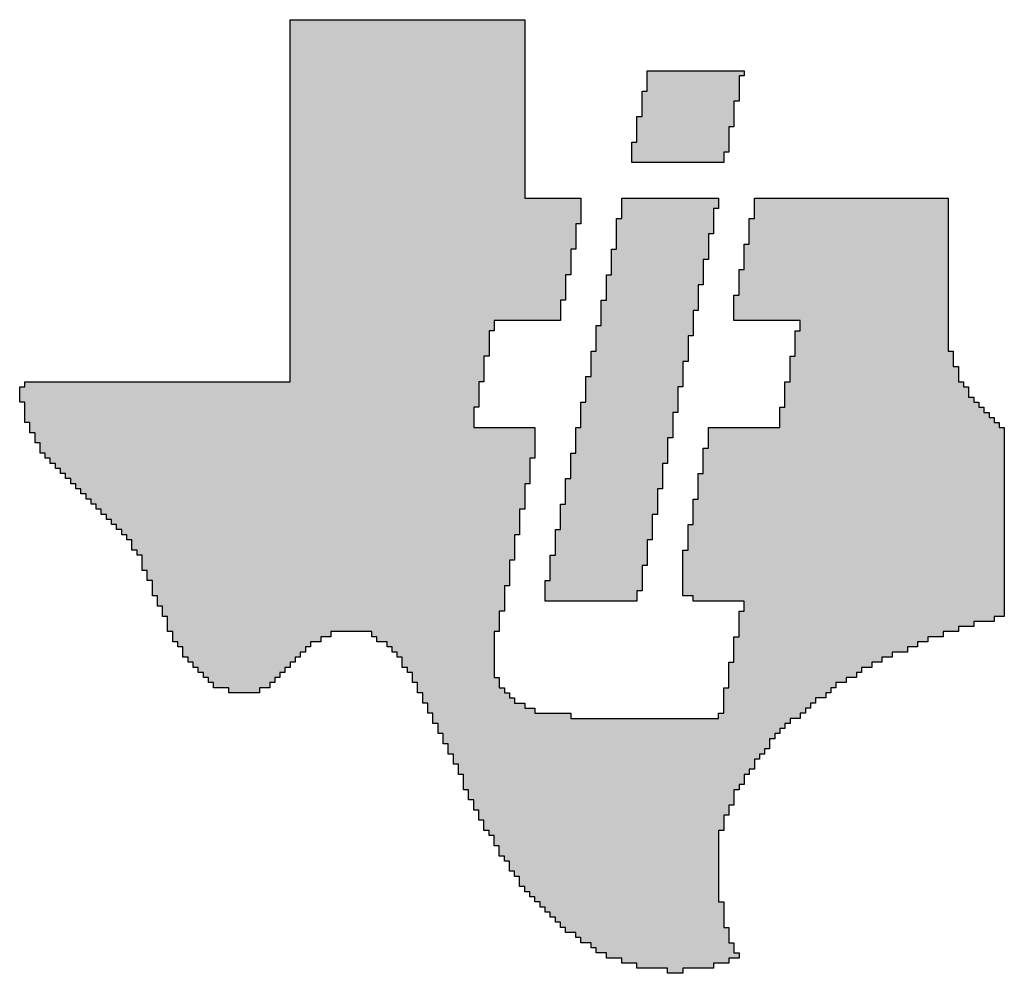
# Model space of a CAD drawing. Extents: x -5.4 to 11, y -5.7 to 4.3.
# Tile 7 of 70: x -0.557 to -0.364, y 1.533 to 1.72. Entities that reach past the tile are written whole.
import ezdxf

# ---------------------------------------------------------------- set-up
doc = ezdxf.new("R2010")
doc.units = 0
doc.header["$MEASUREMENT"] = 0
doc.layers.add('etch', color=3, linetype='CONTINUOUS')

msp = doc.modelspace()

# ---------------------------------------------------------------- hatches: boundary and pattern name
at = {"layer": 'etch', "linetype": 'Continuous'}
h = msp.add_hatch(color=256, dxfattribs=at)
h.dxf.hatch_style = 1
h.paths.add_polyline_path([(-0.44826, 1.67745), (-0.44826, 1.67845), (-0.44826, 1.67945), (-0.44826, 1.68045), (-0.44726, 1.68045), (-0.44726, 1.68145), (-0.44726, 1.68245), (-0.44726, 1.68345), (-0.44726, 1.68445), (-0.44726, 1.68545), (-0.45826, 1.68545), (-0.45826, 1.68645), (-0.45826, 1.68745), (-0.45826, 1.68845), (-0.45826, 1.68945), (-0.45826, 1.69045), (-0.45826, 1.69145), (-0.45826, 1.69245), (-0.45826, 1.69345), (-0.45826, 1.69445), (-0.45826, 1.69545), (-0.45826, 1.69645), (-0.45826, 1.69745), (-0.45826, 1.69845), (-0.45826, 1.69945), (-0.45826, 1.70045), (-0.45826, 1.70145), (-0.45826, 1.70245), (-0.45826, 1.70345), (-0.45826, 1.70445), (-0.45826, 1.70545), (-0.45826, 1.70645), (-0.45826, 1.70745), (-0.45826, 1.70845), (-0.45826, 1.70945), (-0.45826, 1.71045), (-0.45826, 1.71145), (-0.45826, 1.71245), (-0.45826, 1.71345), (-0.45826, 1.71445), (-0.45826, 1.71545), (-0.45826, 1.71645), (-0.45826, 1.71745), (-0.45826, 1.71845), (-0.45826, 1.71945), (-0.45826, 1.72045), (-0.50426, 1.72045), (-0.50426, 1.71945), (-0.50426, 1.71845), (-0.50426, 1.71745), (-0.50426, 1.71645), (-0.50426, 1.71545), (-0.50426, 1.71445), (-0.50426, 1.71345), (-0.50426, 1.71245), (-0.50426, 1.71145), (-0.50426, 1.71045), (-0.50426, 1.70945), (-0.50426, 1.70845), (-0.50426, 1.70745), (-0.50426, 1.70645), (-0.50426, 1.70545), (-0.50426, 1.70445), (-0.50426, 1.70345), (-0.50426, 1.70245), (-0.50426, 1.70145), (-0.50426, 1.70045), (-0.50426, 1.69945), (-0.50426, 1.69845), (-0.50426, 1.69745), (-0.50426, 1.69645), (-0.50426, 1.69545), (-0.50426, 1.69445), (-0.50426, 1.69345), (-0.50426, 1.69245), (-0.50426, 1.69145), (-0.50426, 1.69045), (-0.50426, 1.68945), (-0.50426, 1.68845), (-0.50426, 1.68745), (-0.50426, 1.68645), (-0.50426, 1.68545), (-0.50426, 1.68445), (-0.50426, 1.68345), (-0.50426, 1.68245), (-0.50426, 1.68145), (-0.50426, 1.68045), (-0.50426, 1.67945), (-0.50426, 1.67845), (-0.50426, 1.67745), (-0.50426, 1.67645), (-0.50426, 1.67545), (-0.50426, 1.67445), (-0.50426, 1.67345), (-0.50426, 1.67245), (-0.50426, 1.67145), (-0.50426, 1.67045), (-0.50426, 1.66945), (-0.50426, 1.66845), (-0.50426, 1.66745), (-0.50426, 1.66645), (-0.50426, 1.66545), (-0.50426, 1.66445), (-0.50426, 1.66345), (-0.50426, 1.66245), (-0.50426, 1.66145), (-0.50426, 1.66045), (-0.50426, 1.65945), (-0.50426, 1.65845), (-0.50426, 1.65745), (-0.50426, 1.65645), (-0.50426, 1.65545), (-0.50426, 1.65445), (-0.50426, 1.65345), (-0.50426, 1.65245), (-0.50426, 1.65145), (-0.50426, 1.65045), (-0.50426, 1.64945), (-0.55626, 1.64945), (-0.55626, 1.64845), (-0.55726, 1.64845), (-0.55726, 1.64745), (-0.55726, 1.64645), (-0.55726, 1.64545), (-0.55626, 1.64545), (-0.55626, 1.64445), (-0.55626, 1.64345), (-0.55626, 1.64245), (-0.55626, 1.64145), (-0.55526, 1.64145), (-0.55526, 1.64045), (-0.55526, 1.63945), (-0.55426, 1.63945), (-0.55426, 1.63845), (-0.55426, 1.63745), (-0.55326, 1.63745), (-0.55326, 1.63645), (-0.55326, 1.63545), (-0.55226, 1.63545), (-0.55226, 1.63445), (-0.55126, 1.63445), (-0.55126, 1.63345), (-0.55026, 1.63345), (-0.55026, 1.63245), (-0.54926, 1.63245), (-0.54926, 1.63145), (-0.54826, 1.63145), (-0.54826, 1.63045), (-0.54726, 1.63045), (-0.54726, 1.62945), (-0.54626, 1.62945), (-0.54626, 1.62845), (-0.54526, 1.62845), (-0.54526, 1.62745), (-0.54426, 1.62745), (-0.54426, 1.62645), (-0.54326, 1.62645), (-0.54326, 1.62545), (-0.54226, 1.62545), (-0.54226, 1.62445), (-0.54126, 1.62445), (-0.54126, 1.62345), (-0.54026, 1.62345), (-0.54026, 1.62245), (-0.53926, 1.62245), (-0.53926, 1.62145), (-0.53826, 1.62145), (-0.53826, 1.62045), (-0.53726, 1.62045), (-0.53726, 1.61945), (-0.53626, 1.61945), (-0.53626, 1.61845), (-0.53526, 1.61845), (-0.53526, 1.61745), (-0.53526, 1.61645), (-0.53426, 1.61645), (-0.53426, 1.61545), (-0.53326, 1.61545), (-0.53326, 1.61445), (-0.53326, 1.61345), (-0.53326, 1.61245), (-0.53226, 1.61245), (-0.53226, 1.61145), (-0.53226, 1.61045), (-0.53126, 1.61045), (-0.53126, 1.60945), (-0.53126, 1.60845), (-0.53126, 1.60745), (-0.53026, 1.60745), (-0.53026, 1.60645), (-0.53026, 1.60545), (-0.52926, 1.60545), (-0.52926, 1.60445), (-0.52926, 1.60345), (-0.52826, 1.60345), (-0.52826, 1.60245), (-0.52826, 1.60145), (-0.52826, 1.60045), (-0.52726, 1.60045), (-0.52726, 1.59945), (-0.52726, 1.59845), (-0.52626, 1.59845), (-0.52626, 1.59745), (-0.52526, 1.59745), (-0.52526, 1.59645), (-0.52526, 1.59545), (-0.52426, 1.59545), (-0.52426, 1.59445), (-0.52326, 1.59445), (-0.52326, 1.59345), (-0.52226, 1.59345), (-0.52226, 1.59245), (-0.52126, 1.59245), (-0.52126, 1.59145), (-0.52026, 1.59145), (-0.52026, 1.59045), (-0.51926, 1.59045), (-0.51926, 1.58945), (-0.51626, 1.58945), (-0.51626, 1.58845), (-0.51026, 1.58845), (-0.51026, 1.58945), (-0.50826, 1.58945), (-0.50826, 1.59045), (-0.50726, 1.59045), (-0.50726, 1.59145), (-0.50626, 1.59145), (-0.50626, 1.59245), (-0.50526, 1.59245), (-0.50526, 1.59345), (-0.50426, 1.59345), (-0.50426, 1.59445), (-0.50326, 1.59445), (-0.50326, 1.59545), (-0.50226, 1.59545), (-0.50226, 1.59645), (-0.50126, 1.59645), (-0.50126, 1.59745), (-0.50026, 1.59745), (-0.50026, 1.59845), (-0.49826, 1.59845), (-0.49826, 1.59945), (-0.49626, 1.59945), (-0.49626, 1.60045), (-0.48826, 1.60045), (-0.48826, 1.59945), (-0.48726, 1.59945), (-0.48726, 1.59845), (-0.48526, 1.59845), (-0.48526, 1.59745), (-0.48426, 1.59745), (-0.48426, 1.59645), (-0.48326, 1.59645), (-0.48326, 1.59545), (-0.48226, 1.59545), (-0.48226, 1.59445), (-0.48226, 1.59345), (-0.48126, 1.59345), (-0.48126, 1.59245), (-0.48026, 1.59245), (-0.48026, 1.59145), (-0.48026, 1.59045), (-0.47926, 1.59045), (-0.47926, 1.58945), (-0.47926, 1.58845), (-0.47826, 1.58845), (-0.47826, 1.58745), (-0.47826, 1.58645), (-0.47726, 1.58645), (-0.47726, 1.58545), (-0.47726, 1.58445), (-0.47626, 1.58445), (-0.47626, 1.58345), (-0.47626, 1.58245), (-0.47526, 1.58245), (-0.47526, 1.58145), (-0.47526, 1.58045), (-0.47426, 1.58045), (-0.47426, 1.57945), (-0.47426, 1.57845), (-0.47326, 1.57845), (-0.47326, 1.57745), (-0.47326, 1.57645), (-0.47226, 1.57645), (-0.47226, 1.57545), (-0.47226, 1.57445), (-0.47126, 1.57445), (-0.47126, 1.57345), (-0.47126, 1.57245), (-0.47026, 1.57245), (-0.47026, 1.57145), (-0.47026, 1.57045), (-0.47026, 1.56945), (-0.46926, 1.56945), (-0.46926, 1.56845), (-0.46926, 1.56745), (-0.46826, 1.56745), (-0.46826, 1.56645), (-0.46826, 1.56545), (-0.46726, 1.56545), (-0.46726, 1.56445), (-0.46726, 1.56345), (-0.46626, 1.56345), (-0.46626, 1.56245), (-0.46626, 1.56145), (-0.46526, 1.56145), (-0.46526, 1.56045), (-0.46426, 1.56045), (-0.46426, 1.55945), (-0.46426, 1.55845), (-0.46326, 1.55845), (-0.46326, 1.55745), (-0.46326, 1.55645), (-0.46226, 1.55645), (-0.46226, 1.55545), (-0.46126, 1.55545), (-0.46126, 1.55445), (-0.46126, 1.55345), (-0.46026, 1.55345), (-0.46026, 1.55245), (-0.45926, 1.55245), (-0.45926, 1.55145), (-0.45926, 1.55045), (-0.45826, 1.55045), (-0.45826, 1.54945), (-0.45726, 1.54945), (-0.45726, 1.54845), (-0.45626, 1.54845), (-0.45626, 1.54745), (-0.45526, 1.54745), (-0.45526, 1.54645), (-0.45426, 1.54645), (-0.45426, 1.54545), (-0.45326, 1.54545), (-0.45326, 1.54445), (-0.45226, 1.54445), (-0.45226, 1.54345), (-0.45126, 1.54345), (-0.45126, 1.54245), (-0.45026, 1.54245), (-0.45026, 1.54145), (-0.44826, 1.54145), (-0.44826, 1.54045), (-0.44726, 1.54045), (-0.44726, 1.53945), (-0.44526, 1.53945), (-0.44526, 1.53845), (-0.44426, 1.53845), (-0.44426, 1.53745), (-0.44226, 1.53745), (-0.44226, 1.53645), (-0.43926, 1.53645), (-0.43926, 1.53545), (-0.43626, 1.53545), (-0.43626, 1.53445), (-0.43026, 1.53445), (-0.43026, 1.53345), (-0.42726, 1.53345), (-0.42726, 1.53445), (-0.42126, 1.53445), (-0.42126, 1.53545), (-0.41826, 1.53545), (-0.41826, 1.53645), (-0.41626, 1.53645), (-0.41626, 1.53745), (-0.41726, 1.53745), (-0.41726, 1.53845), (-0.41726, 1.53945), (-0.41826, 1.53945), (-0.41826, 1.54045), (-0.41826, 1.54145), (-0.41826, 1.54245), (-0.41926, 1.54245), (-0.41926, 1.54345), (-0.41926, 1.54445), (-0.41926, 1.54545), (-0.41926, 1.54645), (-0.41926, 1.54745), (-0.42026, 1.54745), (-0.42026, 1.54845), (-0.42026, 1.54945), (-0.42026, 1.55045), (-0.42026, 1.55145), (-0.42026, 1.55245), (-0.42026, 1.55345), (-0.42026, 1.55445), (-0.42026, 1.55545), (-0.42026, 1.55645), (-0.42026, 1.55745), (-0.42026, 1.55845), (-0.42026, 1.55945), (-0.42026, 1.56045), (-0.42026, 1.56145), (-0.41926, 1.56145), (-0.41926, 1.56245), (-0.41926, 1.56345), (-0.41926, 1.56445), (-0.41826, 1.56445), (-0.41826, 1.56545), (-0.41826, 1.56645), (-0.41726, 1.56645), (-0.41726, 1.56745), (-0.41726, 1.56845), (-0.41726, 1.56945), (-0.41626, 1.56945), (-0.41626, 1.57045), (-0.41526, 1.57045), (-0.41526, 1.57145), (-0.41526, 1.57245), (-0.41426, 1.57245), (-0.41426, 1.57345), (-0.41326, 1.57345), (-0.41326, 1.57445), (-0.41326, 1.57545), (-0.41226, 1.57545), (-0.41226, 1.57645), (-0.41126, 1.57645), (-0.41126, 1.57745), (-0.41026, 1.57745), (-0.41026, 1.57845), (-0.41026, 1.57945), (-0.40926, 1.57945), (-0.40926, 1.58045), (-0.40826, 1.58045), (-0.40826, 1.58145), (-0.40726, 1.58145), (-0.40726, 1.58245), (-0.40626, 1.58245), (-0.40626, 1.58345), (-0.40426, 1.58345), (-0.40426, 1.58445), (-0.40326, 1.58445), (-0.40326, 1.58545), (-0.40226, 1.58545), (-0.40226, 1.58645), (-0.40126, 1.58645), (-0.40126, 1.58745), (-0.39926, 1.58745), (-0.39926, 1.58845), (-0.39826, 1.58845), (-0.39826, 1.58945), (-0.39726, 1.58945), (-0.39726, 1.59045), (-0.39526, 1.59045), (-0.39526, 1.59145), (-0.39326, 1.59145), (-0.39326, 1.59245), (-0.39226, 1.59245), (-0.39226, 1.59345), (-0.39026, 1.59345), (-0.39026, 1.59445), (-0.38826, 1.59445), (-0.38826, 1.59545), (-0.38626, 1.59545), (-0.38626, 1.59645), (-0.38326, 1.59645), (-0.38326, 1.59745), (-0.38126, 1.59745), (-0.38126, 1.59845), (-0.37926, 1.59845), (-0.37926, 1.59945), (-0.37626, 1.59945), (-0.37626, 1.60045), (-0.37326, 1.60045), (-0.37326, 1.60145), (-0.37026, 1.60145), (-0.37026, 1.60245), (-0.36626, 1.60245), (-0.36626, 1.60345), (-0.36426, 1.60345), (-0.36426, 1.60445), (-0.36426, 1.60545), (-0.36426, 1.60645), (-0.36426, 1.60745), (-0.36426, 1.60845), (-0.36426, 1.60945), (-0.36426, 1.61045), (-0.36426, 1.61145), (-0.36426, 1.61245), (-0.36426, 1.61345), (-0.36426, 1.61445), (-0.36426, 1.61545), (-0.36426, 1.61645), (-0.36426, 1.61745), (-0.36426, 1.61845), (-0.36426, 1.61945), (-0.36426, 1.62045), (-0.36426, 1.62145), (-0.36426, 1.62245), (-0.36426, 1.62345), (-0.36426, 1.62445), (-0.36426, 1.62545), (-0.36426, 1.62645), (-0.36426, 1.62745), (-0.36426, 1.62845), (-0.36426, 1.62945), (-0.36426, 1.63045), (-0.36426, 1.63145), (-0.36426, 1.63245), (-0.36426, 1.63345), (-0.36426, 1.63445), (-0.36426, 1.63545), (-0.36426, 1.63645), (-0.36426, 1.63745), (-0.36426, 1.63845), (-0.36426, 1.63945), (-0.36426, 1.64045), (-0.36526, 1.64045), (-0.36526, 1.64145), (-0.36626, 1.64145), (-0.36626, 1.64245), (-0.36726, 1.64245), (-0.36726, 1.64345), (-0.36826, 1.64345), (-0.36826, 1.64445), (-0.36926, 1.64445), (-0.36926, 1.64545), (-0.37026, 1.64545), (-0.37026, 1.64645), (-0.37126, 1.64645), (-0.37126, 1.64745), (-0.37126, 1.64845), (-0.37226, 1.64845), (-0.37226, 1.64945), (-0.37326, 1.64945), (-0.37326, 1.65045), (-0.37326, 1.65145), (-0.37326, 1.65245), (-0.37426, 1.65245), (-0.37426, 1.65345), (-0.37426, 1.65445), (-0.37426, 1.65545), (-0.37526, 1.65545), (-0.37526, 1.65645), (-0.37526, 1.65745), (-0.37526, 1.65845), (-0.37526, 1.65945), (-0.37526, 1.66045), (-0.37526, 1.66145), (-0.37526, 1.66245), (-0.37526, 1.66345), (-0.37526, 1.66445), (-0.37526, 1.66545), (-0.37526, 1.66645), (-0.37526, 1.66745), (-0.37526, 1.66845), (-0.37526, 1.66945), (-0.37526, 1.67045), (-0.37526, 1.67145), (-0.37526, 1.67245), (-0.37526, 1.67345), (-0.37526, 1.67445), (-0.37526, 1.67545), (-0.37526, 1.67645), (-0.37526, 1.67745), (-0.37526, 1.67845), (-0.37526, 1.67945), (-0.37526, 1.68045), (-0.37526, 1.68145), (-0.37526, 1.68245), (-0.37526, 1.68345), (-0.37526, 1.68445), (-0.37526, 1.68545), (-0.41326, 1.68545), (-0.41326, 1.68445), (-0.41326, 1.68345), (-0.41326, 1.68245), (-0.41326, 1.68145), (-0.41426, 1.68145), (-0.41426, 1.68045), (-0.41426, 1.67945), (-0.41426, 1.67845), (-0.41426, 1.67745), (-0.41426, 1.67645), (-0.41526, 1.67645), (-0.41526, 1.67545), (-0.41526, 1.67445), (-0.41526, 1.67345), (-0.41526, 1.67245), (-0.41526, 1.67145), (-0.41626, 1.67145), (-0.41626, 1.67045), (-0.41626, 1.66945), (-0.41626, 1.66845), (-0.41626, 1.66745), (-0.41626, 1.66645), (-0.41726, 1.66645), (-0.41726, 1.66545), (-0.41726, 1.66445), (-0.41726, 1.66345), (-0.41726, 1.66245), (-0.41726, 1.66145), (-0.40426, 1.66145), (-0.40426, 1.66045), (-0.40426, 1.65945), (-0.40526, 1.65945), (-0.40526, 1.65845), (-0.40526, 1.65745), (-0.40526, 1.65645), (-0.40526, 1.65545), (-0.40526, 1.65445), (-0.40626, 1.65445), (-0.40626, 1.65345), (-0.40626, 1.65245), (-0.40626, 1.65145), (-0.40626, 1.65045), (-0.40626, 1.64945), (-0.40726, 1.64945), (-0.40726, 1.64845), (-0.40726, 1.64745), (-0.40726, 1.64645), (-0.40726, 1.64545), (-0.40726, 1.64445), (-0.40826, 1.64445), (-0.40826, 1.64345), (-0.40826, 1.64245), (-0.40826, 1.64145), (-0.40826, 1.64045), (-0.42226, 1.64045), (-0.42226, 1.63945), (-0.42226, 1.63845), (-0.42226, 1.63745), (-0.42226, 1.63645), (-0.42326, 1.63645), (-0.42326, 1.63545), (-0.42326, 1.63445), (-0.42326, 1.63345), (-0.42326, 1.63245), (-0.42326, 1.63145), (-0.42426, 1.63145), (-0.42426, 1.63045), (-0.42426, 1.62945), (-0.42426, 1.62845), (-0.42426, 1.62745), (-0.42426, 1.62645), (-0.42526, 1.62645), (-0.42526, 1.62545), (-0.42526, 1.62445), (-0.42526, 1.62345), (-0.42526, 1.62245), (-0.42526, 1.62145), (-0.42626, 1.62145), (-0.42626, 1.62045), (-0.42626, 1.61945), (-0.42626, 1.61845), (-0.42626, 1.61745), (-0.42626, 1.61645), (-0.42726, 1.61645), (-0.42726, 1.61545), (-0.42726, 1.61445), (-0.42726, 1.61345), (-0.42726, 1.61245), (-0.42726, 1.61145), (-0.42726, 1.61045), (-0.42726, 1.60945), (-0.42726, 1.60845), (-0.42726, 1.60745), (-0.42526, 1.60745), (-0.42526, 1.60645), (-0.41526, 1.60645), (-0.41526, 1.60545), (-0.41526, 1.60445), (-0.41626, 1.60445), (-0.41626, 1.60345), (-0.41626, 1.60245), (-0.41626, 1.60145), (-0.41626, 1.60045), (-0.41626, 1.59945), (-0.41726, 1.59945), (-0.41726, 1.59845), (-0.41726, 1.59745), (-0.41726, 1.59645), (-0.41726, 1.59545), (-0.41726, 1.59445), (-0.41826, 1.59445), (-0.41826, 1.59345), (-0.41826, 1.59245), (-0.41826, 1.59145), (-0.41826, 1.59045), (-0.41826, 1.58945), (-0.41926, 1.58945), (-0.41926, 1.58845), (-0.41926, 1.58745), (-0.41926, 1.58645), (-0.41926, 1.58545), (-0.41926, 1.58445), (-0.42026, 1.58445), (-0.42026, 1.58345), (-0.44926, 1.58345), (-0.44926, 1.58445), (-0.45626, 1.58445), (-0.45626, 1.58545), (-0.45826, 1.58545), (-0.45826, 1.58645), (-0.46026, 1.58645), (-0.46026, 1.58745), (-0.46126, 1.58745), (-0.46126, 1.58845), (-0.46226, 1.58845), (-0.46226, 1.58945), (-0.46326, 1.58945), (-0.46326, 1.59045), (-0.46326, 1.59145), (-0.46426, 1.59145), (-0.46426, 1.59245), (-0.46426, 1.59345), (-0.46426, 1.59445), (-0.46426, 1.59545), (-0.46426, 1.59645), (-0.46426, 1.59745), (-0.46426, 1.59845), (-0.46426, 1.59945), (-0.46426, 1.60045), (-0.46326, 1.60045), (-0.46326, 1.60145), (-0.46326, 1.60245), (-0.46326, 1.60345), (-0.46326, 1.60445), (-0.46226, 1.60445), (-0.46226, 1.60545), (-0.46226, 1.60645), (-0.46226, 1.60745), (-0.46226, 1.60845), (-0.46226, 1.60945), (-0.46126, 1.60945), (-0.46126, 1.61045), (-0.46126, 1.61145), (-0.46126, 1.61245), (-0.46126, 1.61345), (-0.46126, 1.61445), (-0.46026, 1.61445), (-0.46026, 1.61545), (-0.46026, 1.61645), (-0.46026, 1.61745), (-0.46026, 1.61845), (-0.46026, 1.61945), (-0.45926, 1.61945), (-0.45926, 1.62045), (-0.45926, 1.62145), (-0.45926, 1.62245), (-0.45926, 1.62345), (-0.45926, 1.62445), (-0.45826, 1.62445), (-0.45826, 1.62545), (-0.45826, 1.62645), (-0.45826, 1.62745), (-0.45826, 1.62845), (-0.45826, 1.62945), (-0.45726, 1.62945), (-0.45726, 1.63045), (-0.45726, 1.63145), (-0.45726, 1.63245), (-0.45726, 1.63345), (-0.45726, 1.63445), (-0.45626, 1.63445), (-0.45626, 1.63545), (-0.45626, 1.63645), (-0.45626, 1.63745), (-0.45626, 1.63845), (-0.45626, 1.63945), (-0.45626, 1.64045), (-0.46826, 1.64045), (-0.46826, 1.64145), (-0.46826, 1.64245), (-0.46826, 1.64345), (-0.46826, 1.64445), (-0.46726, 1.64445), (-0.46726, 1.64545), (-0.46726, 1.64645), (-0.46726, 1.64745), (-0.46726, 1.64845), (-0.46726, 1.64945), (-0.46626, 1.64945), (-0.46626, 1.65045), (-0.46626, 1.65145), (-0.46626, 1.65245), (-0.46626, 1.65345), (-0.46626, 1.65445), (-0.46526, 1.65445), (-0.46526, 1.65545), (-0.46526, 1.65645), (-0.46526, 1.65745), (-0.46526, 1.65845), (-0.46526, 1.65945), (-0.46426, 1.65945), (-0.46426, 1.66045), (-0.46426, 1.66145), (-0.45126, 1.66145), (-0.45126, 1.66245), (-0.45126, 1.66345), (-0.45126, 1.66445), (-0.45126, 1.66545), (-0.45026, 1.66545), (-0.45026, 1.66645), (-0.45026, 1.66745), (-0.45026, 1.66845), (-0.45026, 1.66945), (-0.45026, 1.67045), (-0.44926, 1.67045), (-0.44926, 1.67145), (-0.44926, 1.67245), (-0.44926, 1.67345), (-0.44926, 1.67445), (-0.44926, 1.67545), (-0.44826, 1.67545), (-0.44826, 1.67645)])
h.paths.add_polyline_path([(-0.42826, 1.64845), (-0.42726, 1.64845), (-0.42726, 1.64945), (-0.42726, 1.65045), (-0.42726, 1.65145), (-0.42726, 1.65245), (-0.42726, 1.65345), (-0.42626, 1.65345), (-0.42626, 1.65445), (-0.42626, 1.65545), (-0.42626, 1.65645), (-0.42626, 1.65745), (-0.42626, 1.65845), (-0.42526, 1.65845), (-0.42526, 1.65945), (-0.42526, 1.66045), (-0.42526, 1.66145), (-0.42526, 1.66245), (-0.42526, 1.66345), (-0.42426, 1.66345), (-0.42426, 1.66445), (-0.42426, 1.66545), (-0.42426, 1.66645), (-0.42426, 1.66745), (-0.42426, 1.66845), (-0.42326, 1.66845), (-0.42326, 1.66945), (-0.42326, 1.67045), (-0.42326, 1.67145), (-0.42326, 1.67245), (-0.42326, 1.67345), (-0.42226, 1.67345), (-0.42226, 1.67445), (-0.42226, 1.67545), (-0.42226, 1.67645), (-0.42226, 1.67745), (-0.42226, 1.67845), (-0.42126, 1.67845), (-0.42126, 1.67945), (-0.42126, 1.68045), (-0.42126, 1.68145), (-0.42126, 1.68245), (-0.42126, 1.68345), (-0.42026, 1.68345), (-0.42026, 1.68445), (-0.42026, 1.68545), (-0.43926, 1.68545), (-0.43926, 1.68445), (-0.43926, 1.68345), (-0.43926, 1.68245), (-0.43926, 1.68145), (-0.44026, 1.68145), (-0.44026, 1.68045), (-0.44026, 1.67945), (-0.44026, 1.67845), (-0.44026, 1.67745), (-0.44026, 1.67645), (-0.44026, 1.67545), (-0.44126, 1.67545), (-0.44126, 1.67445), (-0.44126, 1.67345), (-0.44126, 1.67245), (-0.44126, 1.67145), (-0.44126, 1.67045), (-0.44226, 1.67045), (-0.44226, 1.66945), (-0.44226, 1.66845), (-0.44226, 1.66745), (-0.44226, 1.66645), (-0.44226, 1.66545), (-0.44326, 1.66545), (-0.44326, 1.66445), (-0.44326, 1.66345), (-0.44326, 1.66245), (-0.44326, 1.66145), (-0.44326, 1.66045), (-0.44426, 1.66045), (-0.44426, 1.65945), (-0.44426, 1.65845), (-0.44426, 1.65745), (-0.44426, 1.65645), (-0.44426, 1.65545), (-0.44526, 1.65545), (-0.44526, 1.65445), (-0.44526, 1.65345), (-0.44526, 1.65245), (-0.44526, 1.65145), (-0.44526, 1.65045), (-0.44626, 1.65045), (-0.44626, 1.64945), (-0.44626, 1.64845), (-0.44626, 1.64745), (-0.44626, 1.64645), (-0.44626, 1.64545), (-0.44726, 1.64545), (-0.44726, 1.64445), (-0.44726, 1.64345), (-0.44726, 1.64245), (-0.44726, 1.64145), (-0.44726, 1.64045), (-0.44826, 1.64045), (-0.44826, 1.63945), (-0.44826, 1.63845), (-0.44826, 1.63745), (-0.44826, 1.63645), (-0.44826, 1.63545), (-0.44926, 1.63545), (-0.44926, 1.63445), (-0.44926, 1.63345), (-0.44926, 1.63245), (-0.44926, 1.63145), (-0.44926, 1.63045), (-0.45026, 1.63045), (-0.45026, 1.62945), (-0.45026, 1.62845), (-0.45026, 1.62745), (-0.45026, 1.62645), (-0.45026, 1.62545), (-0.45126, 1.62545), (-0.45126, 1.62445), (-0.45126, 1.62345), (-0.45126, 1.62245), (-0.45126, 1.62145), (-0.45126, 1.62045), (-0.45226, 1.62045), (-0.45226, 1.61945), (-0.45226, 1.61845), (-0.45226, 1.61745), (-0.45226, 1.61645), (-0.45226, 1.61545), (-0.45326, 1.61545), (-0.45326, 1.61445), (-0.45326, 1.61345), (-0.45326, 1.61245), (-0.45326, 1.61145), (-0.45326, 1.61045), (-0.45426, 1.61045), (-0.45426, 1.60945), (-0.45426, 1.60845), (-0.45426, 1.60745), (-0.45426, 1.60645), (-0.43626, 1.60645), (-0.43626, 1.60745), (-0.43626, 1.60845), (-0.43526, 1.60845), (-0.43526, 1.60945), (-0.43526, 1.61045), (-0.43526, 1.61145), (-0.43526, 1.61245), (-0.43526, 1.61345), (-0.43426, 1.61345), (-0.43426, 1.61445), (-0.43426, 1.61545), (-0.43426, 1.61645), (-0.43426, 1.61745), (-0.43426, 1.61845), (-0.43326, 1.61845), (-0.43326, 1.61945), (-0.43326, 1.62045), (-0.43326, 1.62145), (-0.43326, 1.62245), (-0.43326, 1.62345), (-0.43226, 1.62345), (-0.43226, 1.62445), (-0.43226, 1.62545), (-0.43226, 1.62645), (-0.43226, 1.62745), (-0.43226, 1.62845), (-0.43126, 1.62845), (-0.43126, 1.62945), (-0.43126, 1.63045), (-0.43126, 1.63145), (-0.43126, 1.63245), (-0.43126, 1.63345), (-0.43026, 1.63345), (-0.43026, 1.63445), (-0.43026, 1.63545), (-0.43026, 1.63645), (-0.43026, 1.63745), (-0.43026, 1.63845), (-0.42926, 1.63845), (-0.42926, 1.63945), (-0.42926, 1.64045), (-0.42926, 1.64145), (-0.42926, 1.64245), (-0.42926, 1.64345), (-0.42826, 1.64345), (-0.42826, 1.64445), (-0.42826, 1.64545), (-0.42826, 1.64645), (-0.42826, 1.64745)], flags=17)
h.paths.add_polyline_path([(-0.41826, 1.69845), (-0.41826, 1.69945), (-0.41726, 1.69945), (-0.41726, 1.70045), (-0.41726, 1.70145), (-0.41726, 1.70245), (-0.41726, 1.70345), (-0.41726, 1.70445), (-0.41626, 1.70445), (-0.41626, 1.70545), (-0.41626, 1.70645), (-0.41626, 1.70745), (-0.41626, 1.70845), (-0.41626, 1.70945), (-0.41526, 1.70945), (-0.41526, 1.71045), (-0.43426, 1.71045), (-0.43426, 1.70945), (-0.43426, 1.70845), (-0.43426, 1.70745), (-0.43426, 1.70645), (-0.43526, 1.70645), (-0.43526, 1.70545), (-0.43526, 1.70445), (-0.43526, 1.70345), (-0.43526, 1.70245), (-0.43526, 1.70145), (-0.43626, 1.70145), (-0.43626, 1.70045), (-0.43626, 1.69945), (-0.43626, 1.69845), (-0.43626, 1.69745), (-0.43626, 1.69645), (-0.43726, 1.69645), (-0.43726, 1.69545), (-0.43726, 1.69445), (-0.43726, 1.69345), (-0.43726, 1.69245), (-0.41926, 1.69245), (-0.41926, 1.69345), (-0.41926, 1.69445), (-0.41826, 1.69445), (-0.41826, 1.69545), (-0.41826, 1.69645), (-0.41826, 1.69745)], flags=17)

# ---------------------------------------------------------------- linework, layer by layer
at = {"layer": 'etch'}
for points in [[(-0.45826, 1.71945), (-0.45826, 1.71845), (-0.45826, 1.71745), (-0.45826, 1.71645), (-0.45826, 1.71545), (-0.45826, 1.71445), (-0.45826, 1.71345), (-0.45826, 1.71245), (-0.45826, 1.71145), (-0.45826, 1.71045), (-0.45826, 1.70945), (-0.45826, 1.70845), (-0.45826, 1.70745), (-0.45826, 1.70645), (-0.45826, 1.70545), (-0.45826, 1.70445), (-0.45826, 1.70345), (-0.45826, 1.70245), (-0.45826, 1.70145), (-0.45826, 1.70045), (-0.45826, 1.69945), (-0.45826, 1.69845), (-0.45826, 1.69745), (-0.45826, 1.69645), (-0.45826, 1.69545), (-0.45826, 1.69445), (-0.45826, 1.69345), (-0.45826, 1.69245), (-0.45826, 1.69145), (-0.45826, 1.69045), (-0.45826, 1.68945), (-0.45826, 1.68845), (-0.45826, 1.68745), (-0.45826, 1.68645), (-0.45826, 1.68545), (-0.44726, 1.68545), (-0.44726, 1.68445), (-0.44726, 1.68345), (-0.44726, 1.68245), (-0.44726, 1.68145), (-0.44726, 1.68045), (-0.44826, 1.68045), (-0.44826, 1.67945), (-0.44826, 1.67845), (-0.44826, 1.67745), (-0.44826, 1.67645), (-0.44826, 1.67545), (-0.44926, 1.67545), (-0.44926, 1.67445), (-0.44926, 1.67345), (-0.44926, 1.67245), (-0.44926, 1.67145), (-0.44926, 1.67045), (-0.45026, 1.67045), (-0.45026, 1.66945), (-0.45026, 1.66845), (-0.45026, 1.66745), (-0.45026, 1.66645), (-0.45026, 1.66545), (-0.45126, 1.66545), (-0.45126, 1.66445), (-0.45126, 1.66345), (-0.45126, 1.66245), (-0.45126, 1.66145), (-0.46426, 1.66145), (-0.46426, 1.66045), (-0.46426, 1.65945), (-0.46526, 1.65945), (-0.46526, 1.65845), (-0.46526, 1.65745), (-0.46526, 1.65645), (-0.46526, 1.65545), (-0.46526, 1.65445), (-0.46626, 1.65445), (-0.46626, 1.65345), (-0.46626, 1.65245), (-0.46626, 1.65145), (-0.46626, 1.65045), (-0.46626, 1.64945), (-0.46726, 1.64945), (-0.46726, 1.64845), (-0.46726, 1.64745), (-0.46726, 1.64645), (-0.46726, 1.64545), (-0.46726, 1.64445), (-0.46826, 1.64445), (-0.46826, 1.64345), (-0.46826, 1.64245), (-0.46826, 1.64145), (-0.46826, 1.64045), (-0.45626, 1.64045), (-0.45626, 1.63945), (-0.45626, 1.63845), (-0.45626, 1.63745), (-0.45626, 1.63645), (-0.45626, 1.63545), (-0.45626, 1.63445), (-0.45726, 1.63445), (-0.45726, 1.63345), (-0.45726, 1.63245), (-0.45726, 1.63145), (-0.45726, 1.63045), (-0.45726, 1.62945), (-0.45826, 1.62945), (-0.45826, 1.62845), (-0.45826, 1.62745), (-0.45826, 1.62645), (-0.45826, 1.62545), (-0.45826, 1.62445), (-0.45926, 1.62445), (-0.45926, 1.62345), (-0.45926, 1.62245), (-0.45926, 1.62145), (-0.45926, 1.62045), (-0.45926, 1.61945), (-0.46026, 1.61945), (-0.46026, 1.61845), (-0.46026, 1.61745), (-0.46026, 1.61645), (-0.46026, 1.61545), (-0.46026, 1.61445), (-0.46126, 1.61445), (-0.46126, 1.61345), (-0.46126, 1.61245), (-0.46126, 1.61145), (-0.46126, 1.61045), (-0.46126, 1.60945), (-0.46226, 1.60945), (-0.46226, 1.60845), (-0.46226, 1.60745), (-0.46226, 1.60645), (-0.46226, 1.60545), (-0.46226, 1.60445), (-0.46326, 1.60445), (-0.46326, 1.60345), (-0.46326, 1.60245), (-0.46326, 1.60145), (-0.46326, 1.60045), (-0.46426, 1.60045), (-0.46426, 1.59945), (-0.46426, 1.59845), (-0.46426, 1.59745), (-0.46426, 1.59645), (-0.46426, 1.59545), (-0.46426, 1.59445), (-0.46426, 1.59345), (-0.46426, 1.59245), (-0.46426, 1.59145), (-0.46326, 1.59145), (-0.46326, 1.59045), (-0.46326, 1.58945), (-0.46226, 1.58945), (-0.46226, 1.58845), (-0.46126, 1.58845), (-0.46126, 1.58745), (-0.46026, 1.58745), (-0.46026, 1.58645), (-0.45826, 1.58645), (-0.45826, 1.58545), (-0.45626, 1.58545), (-0.45626, 1.58445), (-0.44926, 1.58445), (-0.44926, 1.58345), (-0.42026, 1.58345), (-0.42026, 1.58445), (-0.41926, 1.58445), (-0.41926, 1.58545), (-0.41926, 1.58645), (-0.41926, 1.58745), (-0.41926, 1.58845), (-0.41926, 1.58945), (-0.41826, 1.58945), (-0.41826, 1.59045), (-0.41826, 1.59145), (-0.41826, 1.59245), (-0.41826, 1.59345), (-0.41826, 1.59445), (-0.41726, 1.59445), (-0.41726, 1.59545), (-0.41726, 1.59645), (-0.41726, 1.59745), (-0.41726, 1.59845), (-0.41726, 1.59945), (-0.41626, 1.59945), (-0.41626, 1.60045), (-0.41626, 1.60145), (-0.41626, 1.60245), (-0.41626, 1.60345), (-0.41626, 1.60445), (-0.41526, 1.60445), (-0.41526, 1.60545), (-0.41526, 1.60645), (-0.42526, 1.60645), (-0.42526, 1.60745), (-0.42726, 1.60745), (-0.42726, 1.60845), (-0.42726, 1.60945), (-0.42726, 1.61045), (-0.42726, 1.61145), (-0.42726, 1.61245), (-0.42726, 1.61345), (-0.42726, 1.61445), (-0.42726, 1.61545), (-0.42726, 1.61645), (-0.42626, 1.61645), (-0.42626, 1.61745), (-0.42626, 1.61845), (-0.42626, 1.61945), (-0.42626, 1.62045), (-0.42626, 1.62145), (-0.42526, 1.62145), (-0.42526, 1.62245), (-0.42526, 1.62345), (-0.42526, 1.62445), (-0.42526, 1.62545), (-0.42526, 1.62645), (-0.42426, 1.62645), (-0.42426, 1.62745), (-0.42426, 1.62845), (-0.42426, 1.62945), (-0.42426, 1.63045), (-0.42426, 1.63145), (-0.42326, 1.63145), (-0.42326, 1.63245), (-0.42326, 1.63345), (-0.42326, 1.63445), (-0.42326, 1.63545), (-0.42326, 1.63645), (-0.42226, 1.63645), (-0.42226, 1.63745), (-0.42226, 1.63845), (-0.42226, 1.63945), (-0.42226, 1.64045), (-0.40826, 1.64045), (-0.40826, 1.64145), (-0.40826, 1.64245), (-0.40826, 1.64345), (-0.40826, 1.64445), (-0.40726, 1.64445), (-0.40726, 1.64545), (-0.40726, 1.64645), (-0.40726, 1.64745), (-0.40726, 1.64845), (-0.40726, 1.64945), (-0.40626, 1.64945), (-0.40626, 1.65045), (-0.40626, 1.65145), (-0.40626, 1.65245), (-0.40626, 1.65345), (-0.40626, 1.65445), (-0.40526, 1.65445), (-0.40526, 1.65545), (-0.40526, 1.65645), (-0.40526, 1.65745), (-0.40526, 1.65845), (-0.40526, 1.65945), (-0.40426, 1.65945), (-0.40426, 1.66045), (-0.40426, 1.66145), (-0.41726, 1.66145), (-0.41726, 1.66245), (-0.41726, 1.66345), (-0.41726, 1.66445), (-0.41726, 1.66545), (-0.41726, 1.66645), (-0.41626, 1.66645), (-0.41626, 1.66745), (-0.41626, 1.66845), (-0.41626, 1.66945), (-0.41626, 1.67045), (-0.41626, 1.67145), (-0.41526, 1.67145), (-0.41526, 1.67245), (-0.41526, 1.67345), (-0.41526, 1.67445), (-0.41526, 1.67545), (-0.41526, 1.67645), (-0.41426, 1.67645), (-0.41426, 1.67745), (-0.41426, 1.67845), (-0.41426, 1.67945), (-0.41426, 1.68045), (-0.41426, 1.68145), (-0.41326, 1.68145), (-0.41326, 1.68245), (-0.41326, 1.68345), (-0.41326, 1.68445), (-0.41326, 1.68545), (-0.37526, 1.68545), (-0.37526, 1.68445), (-0.37526, 1.68345), (-0.37526, 1.68245), (-0.37526, 1.68145), (-0.37526, 1.68045), (-0.37526, 1.67945), (-0.37526, 1.67845), (-0.37526, 1.67745), (-0.37526, 1.67645), (-0.37526, 1.67545), (-0.37526, 1.67445), (-0.37526, 1.67345), (-0.37526, 1.67245), (-0.37526, 1.67145), (-0.37526, 1.67045), (-0.37526, 1.66945), (-0.37526, 1.66845), (-0.37526, 1.66745), (-0.37526, 1.66645), (-0.37526, 1.66545), (-0.37526, 1.66445), (-0.37526, 1.66345), (-0.37526, 1.66245), (-0.37526, 1.66145), (-0.37526, 1.66045), (-0.37526, 1.65945), (-0.37526, 1.65845), (-0.37526, 1.65745), (-0.37526, 1.65645), (-0.37526, 1.65545), (-0.37426, 1.65545), (-0.37426, 1.65445), (-0.37426, 1.65345), (-0.37426, 1.65245), (-0.37326, 1.65245), (-0.37326, 1.65145), (-0.37326, 1.65045), (-0.37326, 1.64945), (-0.37226, 1.64945), (-0.37226, 1.64845), (-0.37126, 1.64845), (-0.37126, 1.64745), (-0.37126, 1.64645), (-0.37026, 1.64645), (-0.37026, 1.64545), (-0.36926, 1.64545), (-0.36926, 1.64445), (-0.36826, 1.64445), (-0.36826, 1.64345), (-0.36726, 1.64345), (-0.36726, 1.64245), (-0.36626, 1.64245), (-0.36626, 1.64145), (-0.36526, 1.64145), (-0.36526, 1.64045), (-0.36426, 1.64045), (-0.36426, 1.63945), (-0.36426, 1.63845), (-0.36426, 1.63745), (-0.36426, 1.63645), (-0.36426, 1.63545), (-0.36426, 1.63445), (-0.36426, 1.63345), (-0.36426, 1.63245), (-0.36426, 1.63145), (-0.36426, 1.63045), (-0.36426, 1.62945), (-0.36426, 1.62845), (-0.36426, 1.62745), (-0.36426, 1.62645), (-0.36426, 1.62545), (-0.36426, 1.62445), (-0.36426, 1.62345), (-0.36426, 1.62245), (-0.36426, 1.62145), (-0.36426, 1.62045), (-0.36426, 1.61945), (-0.36426, 1.61845), (-0.36426, 1.61745), (-0.36426, 1.61645), (-0.36426, 1.61545), (-0.36426, 1.61445), (-0.36426, 1.61345), (-0.36426, 1.61245), (-0.36426, 1.61145), (-0.36426, 1.61045), (-0.36426, 1.60945), (-0.36426, 1.60845), (-0.36426, 1.60745), (-0.36426, 1.60645), (-0.36426, 1.60545), (-0.36426, 1.60445), (-0.36426, 1.60345), (-0.36626, 1.60345), (-0.36626, 1.60245), (-0.37026, 1.60245), (-0.37026, 1.60145), (-0.37326, 1.60145), (-0.37326, 1.60045), (-0.37626, 1.60045), (-0.37626, 1.59945), (-0.37926, 1.59945), (-0.37926, 1.59845), (-0.38126, 1.59845), (-0.38126, 1.59745), (-0.38326, 1.59745), (-0.38326, 1.59645), (-0.38626, 1.59645), (-0.38626, 1.59545), (-0.38826, 1.59545), (-0.38826, 1.59445), (-0.39026, 1.59445), (-0.39026, 1.59345), (-0.39226, 1.59345), (-0.39226, 1.59245), (-0.39326, 1.59245), (-0.39326, 1.59145), (-0.39526, 1.59145), (-0.39526, 1.59045), (-0.39726, 1.59045), (-0.39726, 1.58945), (-0.39826, 1.58945), (-0.39826, 1.58845), (-0.39926, 1.58845), (-0.39926, 1.58745), (-0.40126, 1.58745), (-0.40126, 1.58645), (-0.40226, 1.58645), (-0.40226, 1.58545), (-0.40326, 1.58545), (-0.40326, 1.58445), (-0.40426, 1.58445), (-0.40426, 1.58345), (-0.40626, 1.58345), (-0.40626, 1.58245), (-0.40726, 1.58245), (-0.40726, 1.58145), (-0.40826, 1.58145), (-0.40826, 1.58045), (-0.40926, 1.58045), (-0.40926, 1.57945), (-0.41026, 1.57945), (-0.41026, 1.57845), (-0.41026, 1.57745), (-0.41126, 1.57745), (-0.41126, 1.57645), (-0.41226, 1.57645), (-0.41226, 1.57545), (-0.41326, 1.57545), (-0.41326, 1.57445), (-0.41326, 1.57345), (-0.41426, 1.57345), (-0.41426, 1.57245), (-0.41526, 1.57245), (-0.41526, 1.57145), (-0.41526, 1.57045), (-0.41626, 1.57045), (-0.41626, 1.56945), (-0.41726, 1.56945), (-0.41726, 1.56845), (-0.41726, 1.56745), (-0.41726, 1.56645), (-0.41826, 1.56645), (-0.41826, 1.56545), (-0.41826, 1.56445), (-0.41926, 1.56445), (-0.41926, 1.56345), (-0.41926, 1.56245), (-0.41926, 1.56145), (-0.42026, 1.56145), (-0.42026, 1.56045), (-0.42026, 1.55945), (-0.42026, 1.55845), (-0.42026, 1.55745), (-0.42026, 1.55645), (-0.42026, 1.55545), (-0.42026, 1.55445), (-0.42026, 1.55345), (-0.42026, 1.55245), (-0.42026, 1.55145), (-0.42026, 1.55045), (-0.42026, 1.54945), (-0.42026, 1.54845), (-0.42026, 1.54745), (-0.41926, 1.54745), (-0.41926, 1.54645), (-0.41926, 1.54545), (-0.41926, 1.54445), (-0.41926, 1.54345), (-0.41926, 1.54245), (-0.41826, 1.54245), (-0.41826, 1.54145), (-0.41826, 1.54045), (-0.41826, 1.53945), (-0.41726, 1.53945), (-0.41726, 1.53845), (-0.41726, 1.53745), (-0.41626, 1.53745), (-0.41626, 1.53645), (-0.41826, 1.53645), (-0.41826, 1.53545), (-0.42126, 1.53545), (-0.42126, 1.53445), (-0.42726, 1.53445), (-0.42726, 1.53345), (-0.43026, 1.53345), (-0.43026, 1.53445), (-0.43626, 1.53445), (-0.43626, 1.53545), (-0.43926, 1.53545), (-0.43926, 1.53645), (-0.44226, 1.53645), (-0.44226, 1.53745), (-0.44426, 1.53745), (-0.44426, 1.53845), (-0.44526, 1.53845), (-0.44526, 1.53945), (-0.44726, 1.53945), (-0.44726, 1.54045), (-0.44826, 1.54045), (-0.44826, 1.54145), (-0.45026, 1.54145), (-0.45026, 1.54245), (-0.45126, 1.54245), (-0.45126, 1.54345), (-0.45226, 1.54345), (-0.45226, 1.54445), (-0.45326, 1.54445), (-0.45326, 1.54545), (-0.45426, 1.54545), (-0.45426, 1.54645), (-0.45526, 1.54645), (-0.45526, 1.54745), (-0.45626, 1.54745), (-0.45626, 1.54845), (-0.45726, 1.54845), (-0.45726, 1.54945), (-0.45826, 1.54945), (-0.45826, 1.55045), (-0.45926, 1.55045), (-0.45926, 1.55145), (-0.45926, 1.55245), (-0.46026, 1.55245), (-0.46026, 1.55345), (-0.46126, 1.55345), (-0.46126, 1.55445), (-0.46126, 1.55545), (-0.46226, 1.55545), (-0.46226, 1.55645), (-0.46326, 1.55645), (-0.46326, 1.55745), (-0.46326, 1.55845), (-0.46426, 1.55845), (-0.46426, 1.55945), (-0.46426, 1.56045), (-0.46526, 1.56045), (-0.46526, 1.56145), (-0.46626, 1.56145), (-0.46626, 1.56245), (-0.46626, 1.56345), (-0.46726, 1.56345), (-0.46726, 1.56445), (-0.46726, 1.56545), (-0.46826, 1.56545), (-0.46826, 1.56645), (-0.46826, 1.56745), (-0.46926, 1.56745), (-0.46926, 1.56845), (-0.46926, 1.56945), (-0.47026, 1.56945), (-0.47026, 1.57045), (-0.47026, 1.57145), (-0.47026, 1.57245), (-0.47126, 1.57245), (-0.47126, 1.57345), (-0.47126, 1.57445), (-0.47226, 1.57445), (-0.47226, 1.57545), (-0.47226, 1.57645), (-0.47326, 1.57645), (-0.47326, 1.57745), (-0.47326, 1.57845), (-0.47426, 1.57845), (-0.47426, 1.57945), (-0.47426, 1.58045), (-0.47526, 1.58045), (-0.47526, 1.58145), (-0.47526, 1.58245), (-0.47626, 1.58245), (-0.47626, 1.58345), (-0.47626, 1.58445), (-0.47726, 1.58445), (-0.47726, 1.58545), (-0.47726, 1.58645), (-0.47826, 1.58645), (-0.47826, 1.58745), (-0.47826, 1.58845), (-0.47926, 1.58845), (-0.47926, 1.58945), (-0.47926, 1.59045), (-0.48026, 1.59045), (-0.48026, 1.59145), (-0.48026, 1.59245), (-0.48126, 1.59245), (-0.48126, 1.59345), (-0.48226, 1.59345), (-0.48226, 1.59445), (-0.48226, 1.59545), (-0.48326, 1.59545), (-0.48326, 1.59645), (-0.48426, 1.59645), (-0.48426, 1.59745), (-0.48526, 1.59745), (-0.48526, 1.59845), (-0.48726, 1.59845), (-0.48726, 1.59945), (-0.48826, 1.59945), (-0.48826, 1.60045), (-0.49626, 1.60045), (-0.49626, 1.59945), (-0.49826, 1.59945), (-0.49826, 1.59845), (-0.50026, 1.59845), (-0.50026, 1.59745), (-0.50126, 1.59745), (-0.50126, 1.59645), (-0.50226, 1.59645), (-0.50226, 1.59545), (-0.50326, 1.59545), (-0.50326, 1.59445), (-0.50426, 1.59445), (-0.50426, 1.59345), (-0.50526, 1.59345), (-0.50526, 1.59245), (-0.50626, 1.59245), (-0.50626, 1.59145), (-0.50726, 1.59145), (-0.50726, 1.59045), (-0.50826, 1.59045), (-0.50826, 1.58945), (-0.51026, 1.58945), (-0.51026, 1.58845), (-0.51626, 1.58845), (-0.51626, 1.58945), (-0.51926, 1.58945), (-0.51926, 1.59045), (-0.52026, 1.59045), (-0.52026, 1.59145), (-0.52126, 1.59145), (-0.52126, 1.59245), (-0.52226, 1.59245), (-0.52226, 1.59345), (-0.52326, 1.59345), (-0.52326, 1.59445), (-0.52426, 1.59445), (-0.52426, 1.59545), (-0.52526, 1.59545), (-0.52526, 1.59645), (-0.52526, 1.59745), (-0.52626, 1.59745), (-0.52626, 1.59845), (-0.52726, 1.59845), (-0.52726, 1.59945), (-0.52726, 1.60045), (-0.52826, 1.60045), (-0.52826, 1.60145), (-0.52826, 1.60245), (-0.52826, 1.60345), (-0.52926, 1.60345), (-0.52926, 1.60445), (-0.52926, 1.60545), (-0.53026, 1.60545), (-0.53026, 1.60645), (-0.53026, 1.60745), (-0.53126, 1.60745), (-0.53126, 1.60845), (-0.53126, 1.60945), (-0.53126, 1.61045), (-0.53226, 1.61045), (-0.53226, 1.61145), (-0.53226, 1.61245), (-0.53326, 1.61245), (-0.53326, 1.61345), (-0.53326, 1.61445), (-0.53326, 1.61545), (-0.53426, 1.61545), (-0.53426, 1.61645), (-0.53526, 1.61645), (-0.53526, 1.61745), (-0.53526, 1.61845), (-0.53626, 1.61845), (-0.53626, 1.61945), (-0.53726, 1.61945), (-0.53726, 1.62045), (-0.53826, 1.62045), (-0.53826, 1.62145), (-0.53926, 1.62145), (-0.53926, 1.62245), (-0.54026, 1.62245), (-0.54026, 1.62345), (-0.54126, 1.62345), (-0.54126, 1.62445), (-0.54226, 1.62445), (-0.54226, 1.62545), (-0.54326, 1.62545), (-0.54326, 1.62645), (-0.54426, 1.62645), (-0.54426, 1.62745), (-0.54526, 1.62745), (-0.54526, 1.62845), (-0.54626, 1.62845), (-0.54626, 1.62945), (-0.54726, 1.62945), (-0.54726, 1.63045), (-0.54826, 1.63045), (-0.54826, 1.63145), (-0.54926, 1.63145), (-0.54926, 1.63245), (-0.55026, 1.63245), (-0.55026, 1.63345), (-0.55126, 1.63345), (-0.55126, 1.63445), (-0.55226, 1.63445), (-0.55226, 1.63545), (-0.55326, 1.63545), (-0.55326, 1.63645), (-0.55326, 1.63745), (-0.55426, 1.63745), (-0.55426, 1.63845), (-0.55426, 1.63945), (-0.55526, 1.63945), (-0.55526, 1.64045), (-0.55526, 1.64145), (-0.55626, 1.64145), (-0.55626, 1.64245), (-0.55626, 1.64345), (-0.55626, 1.64445), (-0.55626, 1.64545), (-0.55726, 1.64545), (-0.55726, 1.64645), (-0.55726, 1.64745), (-0.55726, 1.64845), (-0.55626, 1.64845), (-0.55626, 1.64945), (-0.50426, 1.64945), (-0.50426, 1.65045), (-0.50426, 1.65145), (-0.50426, 1.65245), (-0.50426, 1.65345), (-0.50426, 1.65445), (-0.50426, 1.65545), (-0.50426, 1.65645), (-0.50426, 1.65745), (-0.50426, 1.65845), (-0.50426, 1.65945), (-0.50426, 1.66045), (-0.50426, 1.66145), (-0.50426, 1.66245), (-0.50426, 1.66345), (-0.50426, 1.66445), (-0.50426, 1.66545), (-0.50426, 1.66645), (-0.50426, 1.66745), (-0.50426, 1.66845), (-0.50426, 1.66945), (-0.50426, 1.67045), (-0.50426, 1.67145), (-0.50426, 1.67245), (-0.50426, 1.67345), (-0.50426, 1.67445), (-0.50426, 1.67545), (-0.50426, 1.67645), (-0.50426, 1.67745), (-0.50426, 1.67845), (-0.50426, 1.67945), (-0.50426, 1.68045), (-0.50426, 1.68145), (-0.50426, 1.68245), (-0.50426, 1.68345), (-0.50426, 1.68445), (-0.50426, 1.68545), (-0.50426, 1.68645), (-0.50426, 1.68745), (-0.50426, 1.68845), (-0.50426, 1.68945), (-0.50426, 1.69045), (-0.50426, 1.69145), (-0.50426, 1.69245), (-0.50426, 1.69345), (-0.50426, 1.69445), (-0.50426, 1.69545), (-0.50426, 1.69645), (-0.50426, 1.69745), (-0.50426, 1.69845), (-0.50426, 1.69945), (-0.50426, 1.70045), (-0.50426, 1.70145), (-0.50426, 1.70245), (-0.50426, 1.70345), (-0.50426, 1.70445), (-0.50426, 1.70545), (-0.50426, 1.70645), (-0.50426, 1.70745), (-0.50426, 1.70845), (-0.50426, 1.70945), (-0.50426, 1.71045), (-0.50426, 1.71145), (-0.50426, 1.71245), (-0.50426, 1.71345), (-0.50426, 1.71445), (-0.50426, 1.71545), (-0.50426, 1.71645), (-0.50426, 1.71745), (-0.50426, 1.71845), (-0.50426, 1.71945), (-0.50426, 1.72045), (-0.45826, 1.72045), (-0.45826, 1.71945)], [(-0.41526, 1.70945), (-0.41626, 1.70945), (-0.41626, 1.70845), (-0.41626, 1.70745), (-0.41626, 1.70645), (-0.41626, 1.70545), (-0.41626, 1.70445), (-0.41726, 1.70445), (-0.41726, 1.70345), (-0.41726, 1.70245), (-0.41726, 1.70145), (-0.41726, 1.70045), (-0.41726, 1.69945), (-0.41826, 1.69945), (-0.41826, 1.69845), (-0.41826, 1.69745), (-0.41826, 1.69645), (-0.41826, 1.69545), (-0.41826, 1.69445), (-0.41926, 1.69445), (-0.41926, 1.69345), (-0.41926, 1.69245), (-0.43726, 1.69245), (-0.43726, 1.69345), (-0.43726, 1.69445), (-0.43726, 1.69545), (-0.43726, 1.69645), (-0.43626, 1.69645), (-0.43626, 1.69745), (-0.43626, 1.69845), (-0.43626, 1.69945), (-0.43626, 1.70045), (-0.43626, 1.70145), (-0.43526, 1.70145), (-0.43526, 1.70245), (-0.43526, 1.70345), (-0.43526, 1.70445), (-0.43526, 1.70545), (-0.43526, 1.70645), (-0.43426, 1.70645), (-0.43426, 1.70745), (-0.43426, 1.70845), (-0.43426, 1.70945), (-0.43426, 1.71045), (-0.41526, 1.71045), (-0.41526, 1.70945)], [(-0.42026, 1.68445), (-0.42026, 1.68345), (-0.42126, 1.68345), (-0.42126, 1.68245), (-0.42126, 1.68145), (-0.42126, 1.68045), (-0.42126, 1.67945), (-0.42126, 1.67845), (-0.42226, 1.67845), (-0.42226, 1.67745), (-0.42226, 1.67645), (-0.42226, 1.67545), (-0.42226, 1.67445), (-0.42226, 1.67345), (-0.42326, 1.67345), (-0.42326, 1.67245), (-0.42326, 1.67145), (-0.42326, 1.67045), (-0.42326, 1.66945), (-0.42326, 1.66845), (-0.42426, 1.66845), (-0.42426, 1.66745), (-0.42426, 1.66645), (-0.42426, 1.66545), (-0.42426, 1.66445), (-0.42426, 1.66345), (-0.42526, 1.66345), (-0.42526, 1.66245), (-0.42526, 1.66145), (-0.42526, 1.66045), (-0.42526, 1.65945), (-0.42526, 1.65845), (-0.42626, 1.65845), (-0.42626, 1.65745), (-0.42626, 1.65645), (-0.42626, 1.65545), (-0.42626, 1.65445), (-0.42626, 1.65345), (-0.42726, 1.65345), (-0.42726, 1.65245), (-0.42726, 1.65145), (-0.42726, 1.65045), (-0.42726, 1.64945), (-0.42726, 1.64845), (-0.42826, 1.64845), (-0.42826, 1.64745), (-0.42826, 1.64645), (-0.42826, 1.64545), (-0.42826, 1.64445), (-0.42826, 1.64345), (-0.42926, 1.64345), (-0.42926, 1.64245), (-0.42926, 1.64145), (-0.42926, 1.64045), (-0.42926, 1.63945), (-0.42926, 1.63845), (-0.43026, 1.63845), (-0.43026, 1.63745), (-0.43026, 1.63645), (-0.43026, 1.63545), (-0.43026, 1.63445), (-0.43026, 1.63345), (-0.43126, 1.63345), (-0.43126, 1.63245), (-0.43126, 1.63145), (-0.43126, 1.63045), (-0.43126, 1.62945), (-0.43126, 1.62845), (-0.43226, 1.62845), (-0.43226, 1.62745), (-0.43226, 1.62645), (-0.43226, 1.62545), (-0.43226, 1.62445), (-0.43226, 1.62345), (-0.43326, 1.62345), (-0.43326, 1.62245), (-0.43326, 1.62145), (-0.43326, 1.62045), (-0.43326, 1.61945), (-0.43326, 1.61845), (-0.43426, 1.61845), (-0.43426, 1.61745), (-0.43426, 1.61645), (-0.43426, 1.61545), (-0.43426, 1.61445), (-0.43426, 1.61345), (-0.43526, 1.61345), (-0.43526, 1.61245), (-0.43526, 1.61145), (-0.43526, 1.61045), (-0.43526, 1.60945), (-0.43526, 1.60845), (-0.43626, 1.60845), (-0.43626, 1.60745), (-0.43626, 1.60645), (-0.45426, 1.60645), (-0.45426, 1.60745), (-0.45426, 1.60845), (-0.45426, 1.60945), (-0.45426, 1.61045), (-0.45326, 1.61045), (-0.45326, 1.61145), (-0.45326, 1.61245), (-0.45326, 1.61345), (-0.45326, 1.61445), (-0.45326, 1.61545), (-0.45226, 1.61545), (-0.45226, 1.61645), (-0.45226, 1.61745), (-0.45226, 1.61845), (-0.45226, 1.61945), (-0.45226, 1.62045), (-0.45126, 1.62045), (-0.45126, 1.62145), (-0.45126, 1.62245), (-0.45126, 1.62345), (-0.45126, 1.62445), (-0.45126, 1.62545), (-0.45026, 1.62545), (-0.45026, 1.62645), (-0.45026, 1.62745), (-0.45026, 1.62845), (-0.45026, 1.62945), (-0.45026, 1.63045), (-0.44926, 1.63045), (-0.44926, 1.63145), (-0.44926, 1.63245), (-0.44926, 1.63345), (-0.44926, 1.63445), (-0.44926, 1.63545), (-0.44826, 1.63545), (-0.44826, 1.63645), (-0.44826, 1.63745), (-0.44826, 1.63845), (-0.44826, 1.63945), (-0.44826, 1.64045), (-0.44726, 1.64045), (-0.44726, 1.64145), (-0.44726, 1.64245), (-0.44726, 1.64345), (-0.44726, 1.64445), (-0.44726, 1.64545), (-0.44626, 1.64545), (-0.44626, 1.64645), (-0.44626, 1.64745), (-0.44626, 1.64845), (-0.44626, 1.64945), (-0.44626, 1.65045), (-0.44526, 1.65045), (-0.44526, 1.65145), (-0.44526, 1.65245), (-0.44526, 1.65345), (-0.44526, 1.65445), (-0.44526, 1.65545), (-0.44426, 1.65545), (-0.44426, 1.65645), (-0.44426, 1.65745), (-0.44426, 1.65845), (-0.44426, 1.65945), (-0.44426, 1.66045), (-0.44326, 1.66045), (-0.44326, 1.66145), (-0.44326, 1.66245), (-0.44326, 1.66345), (-0.44326, 1.66445), (-0.44326, 1.66545), (-0.44226, 1.66545), (-0.44226, 1.66645), (-0.44226, 1.66745), (-0.44226, 1.66845), (-0.44226, 1.66945), (-0.44226, 1.67045), (-0.44126, 1.67045), (-0.44126, 1.67145), (-0.44126, 1.67245), (-0.44126, 1.67345), (-0.44126, 1.67445), (-0.44126, 1.67545), (-0.44026, 1.67545), (-0.44026, 1.67645), (-0.44026, 1.67745), (-0.44026, 1.67845), (-0.44026, 1.67945), (-0.44026, 1.68045), (-0.44026, 1.68145), (-0.43926, 1.68145), (-0.43926, 1.68245), (-0.43926, 1.68345), (-0.43926, 1.68445), (-0.43926, 1.68545), (-0.42026, 1.68545), (-0.42026, 1.68445)]]:
    msp.add_lwpolyline(points, dxfattribs=at)

doc.saveas('drawing.dxf')
